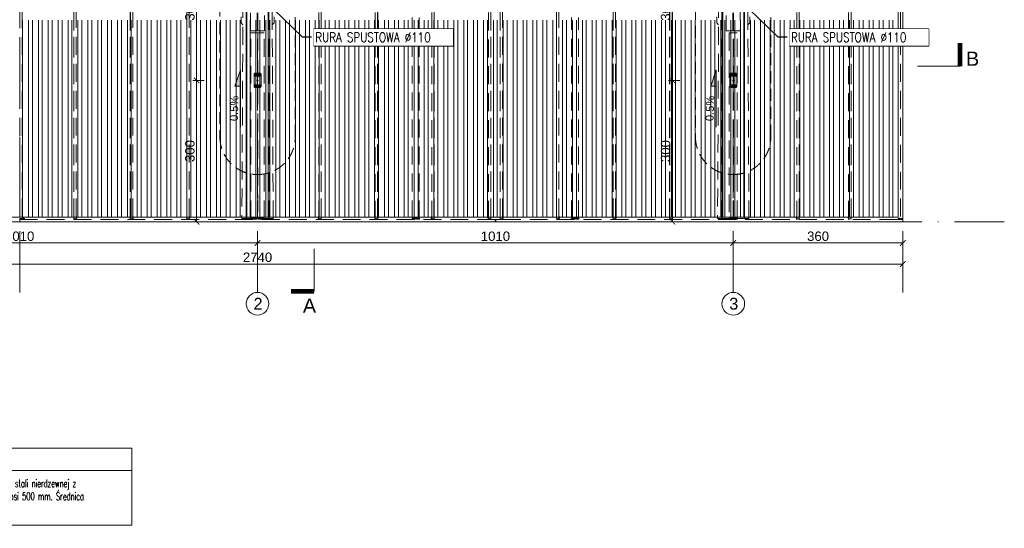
# Model space of a CAD drawing. Extents: x 256490 to 7565828, y -103950 to 5881792.
# Tile 8 of 101: x 275452 to 296356, y -103950 to -93155. Entities that reach past the tile are written whole.
import ezdxf

# ---------------------------------------------------------------- set-up
doc = ezdxf.new("R2010")
doc.units = 0
doc.header["$MEASUREMENT"] = 0
doc.set_wipeout_variables(frame=1)
for name, pattern in [('DASH', [0.75, 0.5, -0.25]), ('DASHDOT', [20, 13, -3.4, 0.2, -3.4]), ('DASHED', [19.05, 12.7, -6.35]), ('GLOBAL-DASH-DOT-1', [18.5, 12, -3, 0.5, -3])]:
    doc.linetypes.add(name, pattern=pattern)
for name, color, linetype, lineweight in [('- AGP-1_OPISY', 7, 'Continuous', 5), ('- AGP-1_WYMIARY', 7, 'Continuous', 20), ('-AGP1_widokowe', 7, 'Continuous', 15), ('_A_LINIA KROJENIA', 51, 'GLOBAL-DASH-DOT-1', 18), ('_A_LINIA KROJENIA TEKST', 41, 'GLOBAL-DASH-DOT-1', 25), ('BK_0.13', 4, 'Continuous', 9), ('BK_Beton', 140, 'Continuous', 15), ('BK_Kreskowanie', 215, 'Continuous', 5), ('BK_Opisy', 31, 'Continuous', 20), ('BK_Stal', 247, 'Continuous', 9), ('linii', 7, 'Continuous', 15), ('OSIE', 7, 'Continuous', 5)]:
    doc.layers.add(name, color=color, linetype=linetype, lineweight=lineweight)
for name, color, linetype in [('100_rzut_okna', 1, 'Continuous'), ('OSIE - OPIS', 7, 'Continuous'), ('TB_CIENKA', 5, 'Continuous'), ('TB_WYMIAROWANIE', 5, 'Continuous')]:
    doc.layers.add(name, color=color, linetype=linetype)
doc.layers.add('tlo', color=7, linetype='Continuous', lineweight=9, true_color=0xb2b2b2)
doc.layers.add('wymiary', color=7, linetype='Continuous', lineweight=5, true_color=0x7f7f7f)
doc.styles.add('ARIAL', font='arial.ttf')
doc.styles.add('ROMANS', font='simplex.shx', dxfattribs={"width": 0.8, "oblique": 15})
doc.styles.add('styl1', font='simplex.shx', dxfattribs={"oblique": 5})
doc.styles.add('style1', font='simplex.shx', dxfattribs={"width": 0.6})
doc.dimstyles.new('1_100', dxfattribs={"dimscale": 10, "dimtxt": 25, "dimasz": 20, "dimexe": 10, "dimexo": 10, "dimgap": 1, "dimtad": 0, "dimdec": 0, "dimzin": 0, "dimdsep": 46, "dimtxsty": 'ROMANS', "dimblk1": 'OBLIQUE', "dimblk2": 'OBLIQUE', "dimsah": 1, "dimcen": 0, "dimdle": 10, "dimclrd": 256, "dimclre": 256, "dimclrt": 2, "dimadec": 0, "dimazin": 0, "dimtfac": 0.4, "dimtdec": 0, "dimtmove": 0, "dimatfit": 3, "dimldrblk": 'CLOSEDBLANK', "dimfxl": 1, "dimtvp": 1, "dimtolj": 1, "dimtzin": 0, "dimarcsym": 0})
doc.dimstyles.new('mosstowy 1-100', dxfattribs={"dimscale": 20, "dimtxt": 10, "dimasz": 6, "dimexe": 4, "dimexo": 4, "dimgap": 2, "dimtad": 1, "dimdec": 0, "dimlfac": 0.1, "dimtxsty": 'ARIAL', "dimblk": 'ARCHTICK', "dimcen": 4, "dimclrd": 256, "dimclre": 256, "dimclrt": 7, "dimadec": 0, "dimazin": 0, "dimtfac": 1, "dimtdec": 0, "dimtmove": 1, "dimatfit": 3, "dimfxl": 8, "dimfxlon": 1, "dimlwd": -1, "dimlwe": 9, "dimarcsym": 0})

# ---------------------------------------------------------------- blocks, each defined once
blk = doc.blocks.new('FGDFGDGDFG')
at = {"layer": 'tlo', "linetype": 'DASHED', "ltscale": 30}
for p, q in [((241519, -119085), (241519, -127511)), ((241569, -119085), (241569, -127511)), ((242668, -127517), (242668, -119082)), ((242668, -119082), (242668, -127517)), ((242669, -127517), (242669, -119082)), ((242669, -127517), (242669, -119082)), ((242719, -119082), (242719, -127517)), ((243868, -127517), (243868, -119082)), ((243868, -119082), (243868, -127517)), ((243869, -127517), (243869, -119082)), ((243869, -127517), (243869, -119082)), ((243919, -119082), (243919, -127517)), ((245068, -127517), (245068, -119082)), ((245068, -119082), (245068, -127517)), ((245069, -127517), (245069, -119082)), ((245069, -127517), (245069, -119082)), ((245119, -119082), (245119, -127517)), ((247869, -127517), (247869, -119082)), ((247919, -127517), (247919, -119082)), ((247920, -119082), (247920, -127517)), ((247921, -127517), (247921, -119082)), ((247921, -127517), (247921, -119082)), ((249069, -127517), (249069, -119082)), ((249119, -119082), (249119, -127517)), ((249119, -127517), (249119, -119082)), ((249121, -127517), (249121, -119082)), ((249121, -127517), (249121, -119082)), ((250269, -127517), (250269, -119082)), ((250319, -119082), (250319, -127517)), ((250319, -127517), (250319, -119082)), ((250321, -127517), (250321, -119082)), ((250321, -127517), (250321, -119082)), ((251469, -127517), (251469, -119082)), ((251519, -119082), (251519, -127517)), ((251519, -127517), (251519, -119082)), ((251520, -127517), (251520, -119082)), ((251521, -127517), (251521, -119082)), ((251718, -127517), (251718, -119082)), ((251718, -119082), (251718, -127517)), ((251719, -127517), (251719, -119082)), ((251719, -119082), (251719, -127517)), ((251769, -119082), (251769, -127517)), ((252918, -127517), (252918, -119082)), ((252918, -119082), (252918, -127517)), ((252919, -127517), (252919, -119082)), ((252919, -119082), (252919, -127517)), ((252969, -119082), (252969, -127517)), ((254118, -127517), (254118, -119082)), ((254118, -119082), (254118, -127517)), ((254119, -127517), (254119, -119082)), ((254119, -119082), (254119, -127517)), ((254169, -119082), (254169, -127517)), ((255317, -127517), (255317, -119082)), ((255318, -119082), (255318, -127517)), ((255319, -127517), (255319, -119082)), ((255319, -119082), (255319, -127517)), ((255369, -119082), (255369, -127517)), ((258019, -127517), (258019, -119082)), ((258069, -119082), (258069, -127517)), ((258069, -127517), (258069, -119082)), ((258071, -127517), (258071, -119082)), ((258071, -127517), (258071, -119082)), ((259119, -127517), (259119, -119082)), ((259169, -119082), (259169, -127517)), ((259169, -127517), (259169, -119082)), ((259171, -127517), (259171, -119082)), ((259171, -127517), (259171, -119082)), ((260219, -119085), (260219, -127511)), ((260269, -119085), (260269, -127511)), ((246563, -123527), (246563, -122627)), ((246575, -123527), (246575, -122627)), ((246719, -122627), (246719, -123527)), ((256519, -122627), (256519, -123527)), ((256663, -123527), (256663, -122627)), ((256675, -123527), (256675, -122627)), ((246261, -122869), (246236, -127507)), ((246327, -127507), (246327, -122869)), ((246332, -127507), (246332, -122869)), ((246334, -122881), (246334, -127506)), ((246804, -127506), (246804, -122869)), ((246806, -127507), (246806, -122869)), ((246811, -127507), (246811, -122869)), ((246902, -127507), (246877, -122869)), ((256361, -122869), (256336, -127507)), ((256427, -127507), (256427, -122869)), ((256432, -127507), (256432, -122869)), ((256434, -122869), (256434, -127506)), ((256904, -127506), (256904, -122881)), ((256906, -127507), (256906, -122869)), ((256906, -122874), (256906, -127507)), ((256911, -127507), (256911, -122869)), ((257002, -127507), (256977, -122869)), ((246419, -123527), (246419, -122927)), ((256819, -122927), (256819, -123527)), ((246219, -123357), (246219, -123227)), ((246919, -123227), (246919, -123357)), ((249854, -127504), (249854, -123239)), ((250004, -127504), (250004, -123239)), ((253234, -127504), (253234, -123239)), ((253384, -127504), (253384, -123239)), ((256319, -123227), (256319, -123357)), ((257019, -123357), (257019, -123227)), ((246258, -123396), (246219, -123357)), ((246719, -123527), (246419, -123527)), ((246919, -123357), (246880, -123396)), ((256319, -123357), (256358, -123396)), ((256819, -123527), (256519, -123527)), ((256906, -123427), (256906, -123427)), ((256980, -123396), (257019, -123357)), ((246429, -127504), (246429, -123567)), ((246709, -123567), (246429, -123567)), ((246565, -127504), (246565, -123567)), ((246573, -123567), (246573, -127504)), ((246709, -127504), (246709, -123567)), ((256754, -123567), (256584, -123567)), ((256584, -123567), (256584, -127504)), ((256665, -127504), (256665, -123567)), ((256673, -127504), (256673, -123567)), ((256754, -127504), (256754, -123567)), ((241519, -127511), (241519, -127519)), ((241619, -127511), (241519, -127511)), ((241569, -127511), (241519, -127511)), ((241608, -127501), (241581, -127501)), ((241581, -127501), (241581, -127511)), ((241587, -127511), (241587, -127501)), ((241601, -127511), (241601, -127501)), ((241608, -127511), (241608, -127501)), ((241619, -127519), (241619, -127511)), ((242725, -127467), (242719, -127467)), ((242719, -127467), (242719, -127527)), ((242725, -127527), (242725, -127467)), ((242732, -127481), (242725, -127481)), ((242732, -127486), (242725, -127486)), ((242732, -127497), (242725, -127497)), ((242725, -127502), (242732, -127502)), ((242732, -127486), (242732, -127481)), ((242732, -127497), (242732, -127486)), ((242732, -127502), (242732, -127497)), ((243925, -127467), (243919, -127467)), ((243919, -127467), (243919, -127527)), ((243925, -127527), (243925, -127467)), ((243932, -127481), (243925, -127481)), ((243932, -127486), (243925, -127486)), ((243932, -127497), (243925, -127497)), ((243925, -127502), (243932, -127502)), ((243932, -127486), (243932, -127481)), ((243932, -127497), (243932, -127486)), ((243932, -127502), (243932, -127497)), ((245125, -127467), (245119, -127467)), ((245119, -127467), (245119, -127527)), ((245125, -127527), (245125, -127467)), ((245132, -127481), (245125, -127481)), ((245132, -127486), (245125, -127486)), ((245132, -127497), (245125, -127497)), ((245125, -127502), (245132, -127502)), ((245132, -127486), (245132, -127481)), ((245132, -127497), (245132, -127486)), ((245132, -127502), (245132, -127497)), ((246236, -127507), (246329, -127507)), ((246265, -127527), (246265, -127507)), ((246267, -127527), (246267, -127507)), ((246273, -127517), (246273, -127507)), ((246323, -127517), (246323, -127507)), ((246329, -127510), (246329, -127507)), ((246329, -127507), (246329, -127507)), ((246329, -127507), (246809, -127507)), ((246329, -127510), (246329, -127510)), ((246809, -127510), (246329, -127510)), ((246332, -127507), (246333, -127507)), ((246333, -127507), (246334, -127506)), ((246334, -127506), (246804, -127506)), ((246334, -127506), (246804, -127506)), ((246709, -127504), (246429, -127504)), ((246429, -127507), (246429, -127506)), ((246429, -127512), (246429, -127510)), ((246429, -127512), (246489, -127512)), ((246489, -127527), (246489, -127512)), ((246649, -127512), (246489, -127512)), ((246649, -127527), (246649, -127512)), ((246649, -127512), (246709, -127512)), ((246709, -127507), (246709, -127506)), ((246709, -127512), (246709, -127510)), ((246804, -127506), (246806, -127507)), ((246806, -127507), (246806, -127507)), ((246809, -127510), (246809, -127507)), ((246809, -127507), (246809, -127507)), ((246809, -127507), (246814, -127507)), ((246809, -127510), (246809, -127510)), ((246814, -127507), (246902, -127507)), ((246816, -127517), (246816, -127507)), ((246866, -127507), (246866, -127517)), ((246866, -127527), (246866, -127507)), ((246872, -127527), (246872, -127507)), ((246873, -127527), (246873, -127507)), ((247856, -127481), (247856, -127486)), ((247856, -127481), (247863, -127481)), ((247856, -127486), (247856, -127497)), ((247856, -127486), (247863, -127486)), ((247856, -127497), (247856, -127502)), ((247856, -127497), (247863, -127497)), ((247856, -127502), (247863, -127502)), ((247869, -127467), (247863, -127467)), ((247863, -127467), (247863, -127527)), ((249056, -127481), (249056, -127486)), ((249056, -127481), (249063, -127481)), ((249056, -127486), (249056, -127497)), ((249056, -127486), (249063, -127486)), ((249056, -127497), (249056, -127502)), ((249056, -127497), (249063, -127497)), ((249056, -127502), (249063, -127502)), ((249069, -127467), (249063, -127467)), ((249063, -127467), (249063, -127527)), ((249849, -127512), (249849, -127504)), ((249849, -127504), (250009, -127504)), ((249849, -127527), (249849, -127512)), ((250009, -127512), (249849, -127512)), ((249854, -127504), (250004, -127504)), ((250009, -127504), (250009, -127512)), ((250009, -127527), (250009, -127512)), ((250256, -127481), (250256, -127486)), ((250256, -127481), (250263, -127481)), ((250256, -127486), (250256, -127497)), ((250256, -127486), (250263, -127486)), ((250256, -127497), (250256, -127502)), ((250256, -127497), (250263, -127497)), ((250256, -127502), (250263, -127502)), ((250269, -127467), (250263, -127467)), ((250263, -127467), (250263, -127527)), ((251456, -127481), (251456, -127486)), ((251456, -127481), (251463, -127481)), ((251456, -127486), (251456, -127497)), ((251456, -127486), (251463, -127486)), ((251456, -127497), (251456, -127502)), ((251456, -127497), (251463, -127497)), ((251456, -127502), (251463, -127502)), ((251463, -127467), (251469, -127467)), ((251463, -127527), (251463, -127467)), ((251769, -127467), (251775, -127467)), ((251769, -127467), (251769, -127527)), ((251775, -127527), (251775, -127467)), ((251783, -127481), (251775, -127481)), ((251783, -127486), (251775, -127486)), ((251783, -127497), (251775, -127497)), ((251775, -127502), (251783, -127502)), ((251783, -127486), (251783, -127481)), ((251783, -127497), (251783, -127486)), ((251783, -127502), (251783, -127497)), ((252975, -127467), (252969, -127467)), ((252969, -127467), (252969, -127527)), ((252975, -127527), (252975, -127467)), ((252982, -127481), (252975, -127481)), ((252983, -127486), (252975, -127486)), ((252983, -127497), (252975, -127497)), ((252975, -127502), (252982, -127502)), ((252983, -127486), (252982, -127481)), ((252982, -127502), (252983, -127497)), ((252983, -127497), (252983, -127486)), ((253229, -127512), (253229, -127504)), ((253229, -127504), (253389, -127504)), ((253229, -127527), (253229, -127512)), ((253389, -127512), (253229, -127512)), ((253234, -127504), (253384, -127504)), ((253389, -127504), (253389, -127512)), ((253389, -127527), (253389, -127512)), ((254175, -127467), (254169, -127467)), ((254169, -127467), (254169, -127527)), ((254175, -127527), (254175, -127467)), ((254182, -127481), (254175, -127481)), ((254182, -127486), (254175, -127486)), ((254182, -127497), (254175, -127497)), ((254175, -127502), (254182, -127502)), ((254182, -127486), (254182, -127481)), ((254182, -127497), (254182, -127486)), ((254182, -127502), (254182, -127497)), ((255375, -127467), (255369, -127467)), ((255369, -127467), (255369, -127527)), ((255375, -127527), (255375, -127467)), ((255382, -127481), (255375, -127481)), ((255382, -127486), (255375, -127486)), ((255382, -127497), (255375, -127497)), ((255375, -127502), (255382, -127502)), ((255382, -127486), (255382, -127481)), ((255382, -127497), (255382, -127486)), ((255382, -127502), (255382, -127497)), ((256336, -127507), (256429, -127507)), ((256365, -127527), (256365, -127507)), ((256367, -127527), (256367, -127507)), ((256373, -127517), (256373, -127507)), ((256423, -127517), (256423, -127507)), ((256429, -127510), (256429, -127507)), ((256429, -127507), (256429, -127507)), ((256429, -127507), (256909, -127507)), ((256429, -127510), (256429, -127510)), ((256909, -127510), (256429, -127510)), ((256432, -127507), (256433, -127507)), ((256433, -127507), (256434, -127506)), ((256434, -127506), (256904, -127506)), ((256434, -127506), (256904, -127506)), ((256754, -127504), (256584, -127504)), ((256584, -127507), (256584, -127506)), ((256584, -127512), (256584, -127510)), ((256584, -127512), (256589, -127512)), ((256589, -127527), (256589, -127512)), ((256749, -127512), (256589, -127512)), ((256749, -127527), (256749, -127512)), ((256749, -127512), (256754, -127512)), ((256754, -127507), (256754, -127506)), ((256754, -127512), (256754, -127510)), ((256904, -127506), (256906, -127507)), ((256906, -127507), (256906, -127507)), ((256909, -127507), (256914, -127507)), ((256909, -127510), (256909, -127507)), ((256909, -127507), (256909, -127507)), ((256909, -127510), (256909, -127510)), ((256914, -127507), (257002, -127507)), ((256915, -127517), (256915, -127507)), ((256965, -127507), (256965, -127517)), ((256965, -127527), (256965, -127507)), ((256971, -127527), (256971, -127507)), ((256973, -127527), (256973, -127507)), ((258006, -127481), (258006, -127486)), ((258006, -127481), (258013, -127481)), ((258006, -127486), (258006, -127497)), ((258006, -127486), (258013, -127486)), ((258006, -127497), (258006, -127502)), ((258006, -127497), (258013, -127497)), ((258006, -127502), (258013, -127502)), ((258019, -127467), (258013, -127467)), ((258013, -127467), (258013, -127527)), ((259106, -127481), (259106, -127486)), ((259106, -127481), (259113, -127481)), ((259106, -127486), (259106, -127497)), ((259106, -127486), (259113, -127486)), ((259106, -127497), (259106, -127502)), ((259106, -127497), (259113, -127497)), ((259106, -127502), (259113, -127502)), ((259119, -127467), (259113, -127467)), ((259113, -127467), (259113, -127527)), ((260269, -127511), (260169, -127511)), ((260169, -127519), (260169, -127511)), ((260208, -127501), (260181, -127501)), ((260181, -127501), (260181, -127511)), ((260187, -127511), (260187, -127501)), ((260201, -127511), (260201, -127501)), ((260208, -127511), (260208, -127501)), ((260269, -127511), (260219, -127511)), ((260269, -127519), (260269, -127511)), ((241519, -127519), (241519, -127527)), ((241619, -127519), (241519, -127519)), ((241519, -127519), (241619, -127519)), ((241519, -127527), (241619, -127527)), ((241519, -127527), (241519, -127577)), ((241519, -127527), (251463, -127527)), ((241519, -127577), (251611, -127577)), ((241619, -127527), (241619, -127519)), ((242668, -127517), (242668, -127517)), ((242719, -127517), (242668, -127517)), ((242718, -127527), (242718, -127517)), ((243868, -127517), (243868, -127517)), ((243919, -127517), (243868, -127517)), ((243918, -127527), (243918, -127517)), ((245068, -127517), (245068, -127517)), ((245119, -127517), (245068, -127517)), ((245118, -127527), (245118, -127517)), ((246273, -127517), (246323, -127517)), ((246273, -127527), (246273, -127517)), ((246501, -127527), (246502, -127519)), ((246502, -127519), (246637, -127519)), ((246518, -127527), (246518, -127519)), ((246525, -127527), (246525, -127519)), ((246539, -127527), (246539, -127519)), ((246546, -127527), (246546, -127519)), ((246593, -127527), (246593, -127519)), ((246600, -127527), (246600, -127519)), ((246614, -127527), (246614, -127519)), ((246621, -127527), (246621, -127519)), ((246637, -127519), (246637, -127527)), ((246866, -127517), (246816, -127517)), ((247919, -127517), (247869, -127517)), ((247869, -127527), (247869, -127517)), ((247871, -127527), (247871, -127517)), ((247920, -127517), (247919, -127517)), ((247921, -127517), (247920, -127517)), ((247921, -127517), (247921, -127517)), ((249119, -127517), (249069, -127517)), ((249069, -127527), (249069, -127517)), ((249071, -127527), (249071, -127517)), ((249121, -127517), (249119, -127517)), ((249119, -127517), (249119, -127517)), ((249121, -127517), (249121, -127517)), ((249861, -127527), (249862, -127519)), ((249862, -127519), (249997, -127519)), ((249878, -127527), (249878, -127519)), ((249885, -127527), (249885, -127519)), ((249899, -127527), (249899, -127519)), ((249906, -127527), (249906, -127519)), ((249953, -127527), (249953, -127519)), ((249960, -127527), (249960, -127519)), ((249974, -127527), (249974, -127519)), ((249981, -127527), (249981, -127519)), ((249997, -127519), (249997, -127527)), ((250319, -127517), (250269, -127517)), ((250269, -127527), (250269, -127517)), ((250271, -127527), (250271, -127517)), ((250321, -127517), (250319, -127517)), ((250319, -127517), (250319, -127517)), ((250321, -127517), (250321, -127517)), ((251469, -127527), (251463, -127527)), ((251519, -127517), (251469, -127517)), ((251469, -127517), (251469, -127527)), ((251469, -127527), (251611, -127527)), ((251469, -127527), (251469, -127527)), ((251470, -127527), (251470, -127517)), ((251520, -127517), (251519, -127517)), ((251519, -127517), (251519, -127517)), ((251521, -127517), (251520, -127517)), ((251611, -127527), (251611, -127577)), ((251611, -127577), (251611, -127527)), ((251611, -127527), (251619, -127527)), ((251619, -127577), (251611, -127577)), ((251619, -127577), (251619, -127527)), ((251619, -127527), (251627, -127527)), ((251619, -127527), (251619, -127577)), ((251627, -127577), (251619, -127577)), ((251627, -127527), (251627, -127577)), ((251627, -127527), (251769, -127527)), ((251627, -127577), (251627, -127527)), ((260269, -127577), (251627, -127577)), ((251718, -127517), (251718, -127517)), ((251718, -127517), (251719, -127517)), ((251719, -127517), (251719, -127517)), ((251769, -127517), (251719, -127517)), ((251768, -127527), (251768, -127517)), ((251775, -127527), (251769, -127527)), ((251775, -127527), (260269, -127527)), ((252918, -127517), (252918, -127517)), ((252918, -127517), (252919, -127517)), ((252919, -127517), (252919, -127517)), ((252969, -127517), (252919, -127517)), ((252968, -127527), (252968, -127517)), ((253241, -127527), (253242, -127519)), ((253242, -127519), (253377, -127519)), ((253258, -127527), (253258, -127519)), ((253265, -127527), (253265, -127519)), ((253279, -127527), (253279, -127519)), ((253286, -127527), (253286, -127519)), ((253333, -127527), (253333, -127519)), ((253340, -127527), (253340, -127519)), ((253354, -127527), (253354, -127519)), ((253361, -127527), (253361, -127519)), ((253377, -127519), (253377, -127527)), ((254118, -127517), (254118, -127517)), ((254118, -127517), (254119, -127517)), ((254119, -127517), (254119, -127517)), ((254169, -127517), (254119, -127517)), ((254168, -127527), (254168, -127517)), ((255318, -127517), (255317, -127517)), ((255318, -127517), (255319, -127517)), ((255319, -127517), (255319, -127517)), ((255369, -127517), (255319, -127517)), ((255367, -127527), (255367, -127517)), ((256373, -127517), (256423, -127517)), ((256373, -127527), (256373, -127517)), ((256601, -127527), (256602, -127519)), ((256602, -127519), (256737, -127519)), ((256618, -127527), (256618, -127519)), ((256625, -127527), (256625, -127519)), ((256639, -127527), (256639, -127519)), ((256646, -127527), (256646, -127519)), ((256693, -127527), (256693, -127519)), ((256700, -127527), (256700, -127519)), ((256714, -127527), (256714, -127519)), ((256721, -127527), (256721, -127519)), ((256737, -127519), (256737, -127527)), ((256965, -127517), (256915, -127517)), ((258069, -127517), (258019, -127517)), ((258019, -127527), (258019, -127517)), ((258021, -127527), (258021, -127517)), ((258071, -127517), (258069, -127517)), ((258069, -127517), (258069, -127517)), ((258071, -127517), (258071, -127517)), ((259119, -127527), (259119, -127517)), ((259169, -127517), (259119, -127517)), ((259121, -127527), (259121, -127517)), ((259171, -127517), (259169, -127517)), ((259169, -127517), (259169, -127517)), ((259171, -127517), (259171, -127517)), ((260269, -127519), (260169, -127519)), ((260169, -127527), (260169, -127519)), ((260269, -127519), (260169, -127519)), ((260269, -127527), (260169, -127527)), ((260269, -127527), (260269, -127519)), ((260269, -127577), (260269, -127527))]:
    blk.add_line(p, q, dxfattribs=at)
blk = doc.blocks.new('_ArchTick')
at = {"layer": '100_rzut_okna', "color": 0, "linetype": 'Continuous', "const_width": 0.15}
blk.add_lwpolyline([(-0.5, -0.5), (0.5, 0.5)], dxfattribs=at)
blk = doc.blocks.new('*D1530')
at = {"layer": 'Defpoints', "color": 0}
for p in [(266802, -97443), (294202, -98040), (294202, -98341)]:
    blk.add_point(p, dxfattribs=at)
at = {"layer": 'wymiary', "lineweight": 9}
for p, q in [((266802, -98181), (266802, -98421)), ((294202, -98181), (294202, -98421))]:
    blk.add_line(p, q, dxfattribs=at)
at = {"layer": 'wymiary'}
blk.add_line((266802, -98341), (294202, -98341), dxfattribs=at)
at = {"layer": 'wymiary', "xscale": 120, "yscale": 120, "zscale": 120, "rotation": 180}
blk.add_blockref('_ArchTick', (266802, -98341), dxfattribs=at)
at = {"layer": 'wymiary', "xscale": 120, "yscale": 120, "zscale": 120}
blk.add_blockref('_ArchTick', (294202, -98341), dxfattribs=at)
at = {"layer": 'wymiary', "color": 7, "insert": (280502, -98198), "char_height": 200, "attachment_point": 5, "style": 'ARIAL'}
blk.add_mtext('2740', dxfattribs=at)
blk = doc.blocks.new('*D1533')
at = {"layer": 'Defpoints', "color": 0}
for p in [(280502, -97443), (290602, -97560), (290602, -97894)]:
    blk.add_point(p, dxfattribs=at)
at = {"layer": 'wymiary', "lineweight": 9}
for p, q in [((280502, -97734), (280502, -97974)), ((290602, -97734), (290602, -97974))]:
    blk.add_line(p, q, dxfattribs=at)
at = {"layer": 'wymiary'}
blk.add_line((280502, -97894), (290602, -97894), dxfattribs=at)
at = {"layer": 'wymiary', "xscale": 120, "yscale": 120, "zscale": 120, "rotation": 180}
blk.add_blockref('_ArchTick', (280502, -97894), dxfattribs=at)
at = {"layer": 'wymiary', "xscale": 120, "yscale": 120, "zscale": 120}
blk.add_blockref('_ArchTick', (290602, -97894), dxfattribs=at)
at = {"layer": 'wymiary', "color": 7, "insert": (285552, -97752), "char_height": 200, "attachment_point": 5, "style": 'ARIAL'}
blk.add_mtext('1010', dxfattribs=at)
blk = doc.blocks.new('*D1534')
at = {"layer": 'Defpoints', "color": 0}
for p in [(294202, -97215), (290602, -97443), (294202, -97894)]:
    blk.add_point(p, dxfattribs=at)
at = {"layer": 'wymiary', "lineweight": 9}
for p, q in [((290602, -97734), (290602, -97974)), ((294202, -97734), (294202, -97974))]:
    blk.add_line(p, q, dxfattribs=at)
at = {"layer": 'wymiary'}
blk.add_line((290602, -97894), (294202, -97894), dxfattribs=at)
at = {"layer": 'wymiary', "xscale": 120, "yscale": 120, "zscale": 120, "rotation": 180}
blk.add_blockref('_ArchTick', (290602, -97894), dxfattribs=at)
at = {"layer": 'wymiary', "xscale": 120, "yscale": 120, "zscale": 120}
blk.add_blockref('_ArchTick', (294202, -97894), dxfattribs=at)
at = {"layer": 'wymiary', "color": 7, "insert": (292402, -97752), "char_height": 200, "attachment_point": 5, "style": 'ARIAL'}
blk.add_mtext('360', dxfattribs=at)
blk = doc.blocks.new('GFGDGDFG')
at = {"layer": '_A_LINIA KROJENIA', "color": 1, "linetype": 'Continuous'}
for p, q in [((51598, -27585), (52498, -27585)), ((38785, -31463), (38785, -32363))]:
    blk.add_line(p, q, dxfattribs=at)
at = {"layer": '_A_LINIA KROJENIA', "color": 1, "linetype": 'Continuous', "const_width": 93.9}
for points in [[(52498, -27585), (52498, -27095)], [(38785, -32363), (38294, -32363)]]:
    blk.add_lwpolyline(points, dxfattribs=at)
at = {"layer": '_A_LINIA KROJENIA TEKST', "color": 1, "style": 'ARIAL'}
for s, p in [('B', (52626, -27575)), ('A', (38547, -32816))]:
    blk.add_text(s, height=300, dxfattribs=at).set_placement(p)
blk = doc.blocks.new('FDSFSDFF')
at = {"layer": 'OSIE', "linetype": 'DASHDOT', "ltscale": 100}
for p, q in [((275452, -83482), (275452, -63277)), ((280502, -83482), (280502, -63277)), ((290602, -83482), (290602, -63277)), ((294202, -83482), (294202, -63277)), ((265302, -81982), (296356, -81982))]:
    blk.add_line(p, q, dxfattribs=at)
at = {"layer": 'OSIE'}
for centre in [(280502, -83722), (290602, -83722)]:
    blk.add_circle(centre, 240, dxfattribs=at)
at = {"layer": 'OSIE - OPIS', "style": 'ARIAL'}
for s, p in [('2', (280415, -83847)), ('3', (290515, -83847))]:
    blk.add_text(s, height=250, dxfattribs=at).set_placement(p)
blk = doc.blocks.new('*D1539')
at = {"layer": 'Defpoints', "color": 0}
for p in [(270402, -97410), (280502, -97410), (280502, -97894)]:
    blk.add_point(p, dxfattribs=at)
at = {"layer": 'wymiary', "lineweight": 9}
for p, q in [((270402, -97734), (270402, -97974)), ((280502, -97734), (280502, -97974))]:
    blk.add_line(p, q, dxfattribs=at)
at = {"layer": 'wymiary'}
blk.add_line((270402, -97894), (280502, -97894), dxfattribs=at)
at = {"layer": 'wymiary', "xscale": 120, "yscale": 120, "zscale": 120, "rotation": 180}
blk.add_blockref('_ArchTick', (270402, -97894), dxfattribs=at)
at = {"layer": 'wymiary', "xscale": 120, "yscale": 120, "zscale": 120}
blk.add_blockref('_ArchTick', (280502, -97894), dxfattribs=at)
at = {"layer": 'wymiary', "color": 7, "insert": (275452, -97752), "char_height": 200, "attachment_point": 5, "style": 'ARIAL'}
blk.add_mtext('1010', dxfattribs=at)
blk = doc.blocks.new('zabezp')
at = {"layer": '- AGP-1_WYMIARY', "true_color": 0x291af9}
h = blk.add_hatch(color=180, dxfattribs=at)
h.dxf.hatch_style = 1
h.paths.add_polyline_path([(-16112.6, 5302.1, 1), (-16114.6, 5302.1, 1)])
at = {"layer": '- AGP-1_WYMIARY', "color": 180, "true_color": 0x291af9}
blk.add_lwpolyline([(-16128.5, 5307.5), (-16128.5, 5296.6, 0.414214), (-16126.5, 5294.6), (-16100.7, 5294.6, 0.414214), (-16098.7, 5296.6), (-16098.7, 5307.5, 0.414214), (-16100.7, 5309.5), (-16126.5, 5309.5, 0.414214)], format="xyb", close=True, dxfattribs=at)
at = {"layer": '- AGP-1_WYMIARY', "color": 180, "linetype": 'DASH', "ltscale": 2, "true_color": 0x291af9}
for points in [[(-16126.7, 5309.5), (-16126.7, 5294.6)], [(-16124.7, 5309.5), (-16124.7, 5294.6)], [(-16122.7, 5309.5), (-16122.7, 5294.6)], [(-16104.4, 5309.5), (-16104.4, 5294.6)], [(-16102.4, 5309.5), (-16102.4, 5294.6)], [(-16100.4, 5309.5), (-16100.4, 5294.6)]]:
    blk.add_lwpolyline(points, dxfattribs=at)
at = {"layer": '- AGP-1_WYMIARY', "color": 180, "true_color": 0x291af9}
blk.add_circle((-16113.6, 5302.1), 1, dxfattribs=at)
blk = doc.blocks.new('*D1543')
at = {"layer": 'Defpoints', "color": 0}
for p in [(279208, -94443), (280576, -94443), (279800, -97443)]:
    blk.add_point(p, dxfattribs=at)
at = {"layer": 'wymiary', "lineweight": 9}
for p, q in [((279368, -94443), (279128, -94443)), ((279368, -97443), (279128, -97443))]:
    blk.add_line(p, q, dxfattribs=at)
at = {"layer": 'wymiary'}
blk.add_line((279208, -97443), (279208, -94443), dxfattribs=at)
at = {"layer": 'wymiary', "xscale": 120, "yscale": 120, "zscale": 120}
for p, rotation in [((279208, -94443), 90), ((279208, -97443), 270)]:
    blk.add_blockref('_ArchTick', p, dxfattribs=dict(at, rotation=rotation))
at = {"layer": 'wymiary', "color": 7, "insert": (279066, -95943), "char_height": 200, "attachment_point": 5, "rotation": 90, "style": 'ARIAL'}
blk.add_mtext('300', dxfattribs=at)
blk = doc.blocks.new('*D1544')
at = {"layer": 'Defpoints', "color": 0}
for p in [(279208, -91443), (280576, -91443), (280576, -94443)]:
    blk.add_point(p, dxfattribs=at)
at = {"layer": 'wymiary', "lineweight": 9}
for p, q in [((279368, -91443), (279128, -91443)), ((279368, -94443), (279128, -94443))]:
    blk.add_line(p, q, dxfattribs=at)
at = {"layer": 'wymiary'}
blk.add_line((279208, -94443), (279208, -91443), dxfattribs=at)
at = {"layer": 'wymiary', "xscale": 120, "yscale": 120, "zscale": 120}
for p, rotation in [((279208, -91443), 90), ((279208, -94443), 270)]:
    blk.add_blockref('_ArchTick', p, dxfattribs=dict(at, rotation=rotation))
at = {"layer": 'wymiary', "color": 7, "insert": (279066, -92943), "char_height": 200, "attachment_point": 5, "rotation": 90, "style": 'ARIAL'}
blk.add_mtext('300', dxfattribs=at)
blk = doc.blocks.new('*D1548')
at = {"layer": 'Defpoints', "color": 0}
for p in [(289308, -94443), (290676, -94443), (289900, -97443)]:
    blk.add_point(p, dxfattribs=at)
at = {"layer": 'wymiary', "lineweight": 9}
for p, q in [((289468, -94443), (289228, -94443)), ((289468, -97443), (289228, -97443))]:
    blk.add_line(p, q, dxfattribs=at)
at = {"layer": 'wymiary'}
blk.add_line((289308, -97443), (289308, -94443), dxfattribs=at)
at = {"layer": 'wymiary', "xscale": 120, "yscale": 120, "zscale": 120}
for p, rotation in [((289308, -94443), 90), ((289308, -97443), 270)]:
    blk.add_blockref('_ArchTick', p, dxfattribs=dict(at, rotation=rotation))
at = {"layer": 'wymiary', "color": 7, "insert": (289166, -95943), "char_height": 200, "attachment_point": 5, "rotation": 90, "style": 'ARIAL'}
blk.add_mtext('300', dxfattribs=at)
blk = doc.blocks.new('*D1549')
at = {"layer": 'Defpoints', "color": 0}
for p in [(289308, -91443), (290676, -91443), (290676, -94443)]:
    blk.add_point(p, dxfattribs=at)
at = {"layer": 'wymiary', "lineweight": 9}
for p, q in [((289468, -91443), (289228, -91443)), ((289468, -94443), (289228, -94443))]:
    blk.add_line(p, q, dxfattribs=at)
at = {"layer": 'wymiary'}
blk.add_line((289308, -94443), (289308, -91443), dxfattribs=at)
at = {"layer": 'wymiary', "xscale": 120, "yscale": 120, "zscale": 120}
for p, rotation in [((289308, -91443), 90), ((289308, -94443), 270)]:
    blk.add_blockref('_ArchTick', p, dxfattribs=dict(at, rotation=rotation))
at = {"layer": 'wymiary', "color": 7, "insert": (289166, -92943), "char_height": 200, "attachment_point": 5, "rotation": 90, "style": 'ARIAL'}
blk.add_mtext('300', dxfattribs=at)
blk = doc.blocks.new('dfgfgdg')
at = {"layer": 'BK_Kreskowanie'}
for p, q in [((275512, -97707), (275512, -101882)), ((275512, -97707), (275512, -101882)), ((275638, -97707), (275638, -101882)), ((275638, -97707), (275638, -101882)), ((275722, -97707), (275722, -101882)), ((275722, -97707), (275722, -101882)), ((275848, -97707), (275848, -101882)), ((275848, -97707), (275848, -101882)), ((275932, -97707), (275932, -101882)), ((275932, -97707), (275932, -101882)), ((276058, -97707), (276058, -101882)), ((276058, -97707), (276058, -101882)), ((276142, -97707), (276142, -101882)), ((276142, -97707), (276142, -101882)), ((276268, -97707), (276268, -101882)), ((276268, -97707), (276268, -101882)), ((276352, -97707), (276352, -101882)), ((276352, -97707), (276352, -101882)), ((276478, -97707), (276478, -101882)), ((276478, -97707), (276478, -101882)), ((276562, -97707), (276562, -101882)), ((276562, -97707), (276562, -101882)), ((276688, -97707), (276688, -101882)), ((276688, -97707), (276688, -101882)), ((276772, -97707), (276772, -101882)), ((276772, -97707), (276772, -101882)), ((276898, -97707), (276898, -101882)), ((276898, -97707), (276898, -101882)), ((276982, -97707), (276982, -101882)), ((276982, -97707), (276982, -101882)), ((277108, -97707), (277108, -101882)), ((277192, -97707), (277192, -101882)), ((277318, -97707), (277318, -101882)), ((277402, -97707), (277402, -101882)), ((277528, -97707), (277528, -101882)), ((277612, -97707), (277612, -101882)), ((277738, -97707), (277738, -101882)), ((277822, -97707), (277822, -101882)), ((277948, -97707), (277948, -101882)), ((278032, -97707), (278032, -101882)), ((278158, -97707), (278158, -101882)), ((278242, -97707), (278242, -101882)), ((278368, -97707), (278368, -101882)), ((278452, -97707), (278452, -101882)), ((278578, -97707), (278578, -101882)), ((278662, -97707), (278662, -101882)), ((278788, -97707), (278788, -101882)), ((278872, -97707), (278872, -101882)), ((278998, -97707), (278998, -101882)), ((279082, -97707), (279082, -101882)), ((279208, -97707), (279208, -101882)), ((279292, -97707), (279292, -101882)), ((279418, -97707), (279418, -101882)), ((279502, -97707), (279502, -101882)), ((279628, -97707), (279628, -101882)), ((279712, -97707), (279712, -101882)), ((279838, -97707), (279838, -101882)), ((279922, -97707), (279922, -101882)), ((280048, -97707), (280048, -101882)), ((280132, -97707), (280132, -101882)), ((280258, -97707), (280258, -101882)), ((280342, -97707), (280342, -101882)), ((280468, -97707), (280468, -101882)), ((280552, -97707), (280552, -101882)), ((280678, -97707), (280678, -101882)), ((280762, -97707), (280762, -101882)), ((280888, -97707), (280888, -101882)), ((280972, -97707), (280972, -101882)), ((281098, -97707), (281098, -101882)), ((281182, -97707), (281182, -101882)), ((281308, -97707), (281308, -101882)), ((281392, -97707), (281392, -101882)), ((281518, -97707), (281518, -101882)), ((281602, -97707), (281602, -101882)), ((281728, -97707), (281728, -101882)), ((281812, -97707), (281812, -101882)), ((281938, -97707), (281938, -101882)), ((282022, -97707), (282022, -101882)), ((282148, -97707), (282148, -101882)), ((282232, -97707), (282232, -101882)), ((282358, -97707), (282358, -101882)), ((282442, -97707), (282442, -101882)), ((282568, -97707), (282568, -101882)), ((282652, -97707), (282652, -101882)), ((282778, -97707), (282778, -101882)), ((282862, -97707), (282862, -101882)), ((282988, -97707), (282988, -101882)), ((283072, -97707), (283072, -101882)), ((283198, -97707), (283198, -101882)), ((283282, -97707), (283282, -101882)), ((283408, -97707), (283408, -101882)), ((283492, -97707), (283492, -101882)), ((283618, -97707), (283618, -101882)), ((283702, -97707), (283702, -101882)), ((283828, -97707), (283828, -101882)), ((283912, -97707), (283912, -101882)), ((284038, -97707), (284038, -101882)), ((284122, -97707), (284122, -101882)), ((284248, -97707), (284248, -101882)), ((284332, -97707), (284332, -101882)), ((284458, -97707), (284458, -101882)), ((284542, -97707), (284542, -101882)), ((284668, -97707), (284668, -101882)), ((284752, -97707), (284752, -101882)), ((284878, -97707), (284878, -101882)), ((284962, -97707), (284962, -101882)), ((285088, -97707), (285088, -101882)), ((285172, -97707), (285172, -101882)), ((285298, -97707), (285298, -101882)), ((285382, -97707), (285382, -101882)), ((285508, -97707), (285508, -101882)), ((285592, -97707), (285592, -101882)), ((285718, -97707), (285718, -101882)), ((285802, -97707), (285802, -101882)), ((285928, -97707), (285928, -101882)), ((286012, -97707), (286012, -101882)), ((286138, -97707), (286138, -101882)), ((286222, -97707), (286222, -101882)), ((286348, -97707), (286348, -101882)), ((286432, -97707), (286432, -101882)), ((286558, -97707), (286558, -101882)), ((286642, -97707), (286642, -101882)), ((286768, -97707), (286768, -101882)), ((286852, -97707), (286852, -101882)), ((286978, -97707), (286978, -101882)), ((287062, -97707), (287062, -101882)), ((287188, -97707), (287188, -101882)), ((287272, -97707), (287272, -101882)), ((287398, -97707), (287398, -101882)), ((287482, -97707), (287482, -101882)), ((287608, -97707), (287608, -101882)), ((287692, -97707), (287692, -101882)), ((287818, -97707), (287818, -101882)), ((287902, -97707), (287902, -101882)), ((288028, -97707), (288028, -101882)), ((288112, -97707), (288112, -101882)), ((288238, -97707), (288238, -101882)), ((288322, -97707), (288322, -101882)), ((288448, -97707), (288448, -101882)), ((288532, -97707), (288532, -101882)), ((288658, -97707), (288658, -101882)), ((288742, -97707), (288742, -101882)), ((288868, -97707), (288868, -101882)), ((288952, -97707), (288952, -101882)), ((289078, -97707), (289078, -101882)), ((289162, -97707), (289162, -101882)), ((289288, -97707), (289288, -101882)), ((289372, -97707), (289372, -101882)), ((289498, -97707), (289498, -101882)), ((289582, -97707), (289582, -101882)), ((289708, -97707), (289708, -101882)), ((289792, -97707), (289792, -101882)), ((289918, -97707), (289918, -101882)), ((290002, -97707), (290002, -101882)), ((290128, -97707), (290128, -101882)), ((290212, -97707), (290212, -101882)), ((290338, -97707), (290338, -101882)), ((290422, -97707), (290422, -101882)), ((290548, -97707), (290548, -101882)), ((290632, -97707), (290632, -101882)), ((290758, -97707), (290758, -101882)), ((290842, -97707), (290842, -101882)), ((290968, -97707), (290968, -101882)), ((291052, -97707), (291052, -101882)), ((291178, -97707), (291178, -101882)), ((291262, -97707), (291262, -101882)), ((291388, -97707), (291388, -101882)), ((291472, -97707), (291472, -101882)), ((291598, -97707), (291598, -101882)), ((291682, -97707), (291682, -101882)), ((291808, -97707), (291808, -101882)), ((291892, -97707), (291892, -101882)), ((292018, -97707), (292018, -101882)), ((292102, -97707), (292102, -101882)), ((292228, -97707), (292228, -101882)), ((292312, -97707), (292312, -101882)), ((292438, -97707), (292438, -101882)), ((292522, -97707), (292522, -101882)), ((292648, -97707), (292648, -101882)), ((292732, -97707), (292732, -101882)), ((292858, -97707), (292858, -101882)), ((292942, -97707), (292942, -101882)), ((293068, -97707), (293068, -101882)), ((293152, -97707), (293152, -101882)), ((293278, -97707), (293278, -101882)), ((293362, -97707), (293362, -101882)), ((293488, -97707), (293488, -101882)), ((293572, -97707), (293572, -101882)), ((293698, -97707), (293698, -101882)), ((293782, -97707), (293782, -101882)), ((293908, -97707), (293908, -101882)), ((293992, -97707), (293992, -101882))]:
    blk.add_line(p, q, dxfattribs=at)
blk = doc.blocks.new('_ClosedBlank')
at = {"layer": 'TB_WYMIAROWANIE', "color": 0, "lineweight": -2}
for p, q in [((-1, 0.17), (0, 0)), ((-1, 0.17), (-1, -0.17)), ((0, 0), (-1, -0.17))]:
    blk.add_line(p, q, dxfattribs=at)
blk = doc.blocks.new('_Oblique')
at = {"color": 0, "lineweight": -2}
blk.add_line((-0.5, -0.5), (0.5, 0.5), dxfattribs=at)

msp = doc.modelspace()

# ---------------------------------------------------------------- hatches: boundary and pattern name
at = {"layer": 'BK_0.13'}
for points in [[(280137.5, -94222.6), (280022.8, -94564.8), (280137.5, -94562.9)], [(280137.5, -94222.6), (280022.8, -94564.8), (280137.5, -94564.8)], [(290237.5, -94222.6), (290122.8, -94564.8), (290237.5, -94562.9)], [(290237.5, -94222.6), (290122.8, -94564.8), (290237.5, -94564.8)]]:
    msp.add_hatch(color=256, dxfattribs=at).paths.add_polyline_path(points)

# ---------------------------------------------------------------- linework, layer by layer
at = {"layer": '- AGP-1_OPISY', "lineweight": 9}
msp.add_lwpolyline([(266022.2, -102723.4), (277829.8, -102723.4)], dxfattribs=at)
msp.add_lwpolyline([(266022.2, -102723.4), (277829.8, -102723.4)], dxfattribs=at)
at = {"layer": '-AGP1_widokowe', "linetype": 'DASHED', "ltscale": 20, "elevation": 0}
for points in [[(279702.3, -91691.5), (279702.3, -95641.5, 0.4142136), (280502.3, -96441.5), (280502.3, -96441.5, 0.4142136), (281302.3, -95641.5), (281302.3, -91691.5, 0.4142136), (280502.3, -90891.5), (280502.3, -90891.5, 0.4142136)], [(289799.3, -92141.9), (289799.3, -95641.9, 0.4142136), (290599.3, -96441.9), (290599.3, -96441.9, 0.4142136), (291399.3, -95641.9), (291399.3, -92141.9, 0.4142136), (290599.3, -91341.9), (290599.3, -91341.9, 0.4142136)]]:
    msp.add_lwpolyline(points, format="xyb", close=True, dxfattribs=at)
for points in [[(281695.4, -93354.1), (281695.4, -93709.4), (284652.6, -93709.4), (284652.6, -93354.1)], [(291795.4, -93354.1), (291795.4, -93709.4), (294752.6, -93709.4), (294752.6, -93354.1)]]:
    msp.add_lwpolyline(points, close=True)
at = {"layer": 'BK_0.13'}
for p, q in [((280137.5, -94222.6, 0), (280022.8, -94564.8, 0)), ((280137.5, -94222.6, 0), (280022.8, -94564.8, 0)), ((290237.5, -94222.6, 0), (290122.8, -94564.8, 0)), ((290237.5, -94222.6, 0), (290122.8, -94564.8, 0))]:
    msp.add_line(p, q, dxfattribs=at)
at = {"layer": 'BK_Beton', "ltscale": 10}
for p, q in [((294202, -80442.6), (294202, -97442.6)), ((294102, -80542.6), (294102, -97342.6)), ((294102, -97342.6), (266902, -97342.6)), ((294202, -97442.6), (266802, -97442.6))]:
    msp.add_line(p, q, dxfattribs=at)
for points in [[(280277, -80542.6), (280277, -97342.6)], [(280727, -80542.6), (280727, -97342.6)], [(290377, -80542.6), (290377, -97342.6)], [(290827, -80542.6), (290827, -97342.6)]]:
    msp.add_lwpolyline(points, dxfattribs=at)
at = {"layer": 'BK_Stal', "color": 4}
for p, q in [((280137.5, -94222.6, 0), (280137.5, -95434.2, 0)), ((290237.5, -94222.6, 0), (290237.5, -95434.2, 0))]:
    msp.add_line(p, q, dxfattribs=at)
at = {"layer": 'BK_Stal', "color": 4, "elevation": 0}
for points in [[(280022.8, -94564.8), (280137.5, -94564.8)], [(290122.8, -94564.8), (290237.5, -94564.8)]]:
    msp.add_lwpolyline(points, dxfattribs=at)

# ---------------------------------------------------------------- block references
at = {"layer": '- AGP-1_WYMIARY', "xscale": 10, "yscale": 10, "zscale": 10, "rotation": 270}
for p in [(227481.3, -255578.4), (237581.3, -255578.4)]:
    msp.add_blockref('zabezp', p, dxfattribs=at)
at = {"layer": 'linii'}
for name, p in [('FDSFSDFF', (0, -15461)), ('GFGDGDFG', (242917.5, -66557.8)), ('FGDFGDGDFG', (33932.6, 30134)), ('dfgfgdg', (0, 4539))]:
    msp.add_blockref(name, p, dxfattribs=at)

# ---------------------------------------------------------------- texts
at = {"layer": '- AGP-1_OPISY', "color": 7, "lineweight": 9, "insert": (268998.5, -102916), "char_height": 163.2772, "width": 8370.643, "attachment_point": 1, "style": 'style1', "bg_fill": 2}
msp.add_mtext('PROJEKTOWANE SŁUPKI KOTWICZĄCE - TRAX TR 500 NP. ACCEN TRAX TR - wykonany ze stali nierdzewnej z podstawą malowaną proszkowo na kolor biały. Łączna maksymalna wysokość słupka wynosi 500 mm. Średnica słupka ø 16 mm. Mocowany bezpośrednio do blachy trapezowej.', dxfattribs=at)
at = {"layer": 'BK_Opisy', "char_height": 168.75, "width": 3428.796, "attachment_point": 1, "rotation": 88.33987, "style": 'ARIAL'}
for insert in [(279913.1, -95303.3), (290013.1, -95303.3)]:
    msp.add_mtext('{0.5%', dxfattribs=dict(at, insert=insert))

# ---------------------------------------------------------------- dimensions: what is measured, and where the dimension line sits
at = {"layer": 'wymiary'}
for base, p1, p2, picture, middle in [((279208.2, -91442.6), (280576.4, -94442.6), (280576.4, -91442.6), '*D1544', (279066, -92942.6)), ((289308.2, -91442.6), (290676.4, -94442.6), (290676.4, -91442.6), '*D1549', (289166, -92942.6)), ((279208.2, -94442.6), (279799.9, -97442.6), (280576.4, -94442.6), '*D1543', (279066, -95942.6)), ((289308.2, -94442.6), (289899.9, -97442.6), (290676.4, -94442.6), '*D1548', (289166, -95942.6))]:
    dim = msp.add_linear_dim(base=base, p1=p1, p2=p2, angle=90, dimstyle='mosstowy 1-100', override={"dimblk": 'ArchTick'}, dxfattribs=at)
    dim.commit()
    dim.dimension.update_dxf_attribs({"geometry": picture, "text_midpoint": middle})
dim = msp.add_linear_dim(base=(280502, -97894.1), p1=(270402, -97410), p2=(280502, -97410), dimstyle='mosstowy 1-100', override={"dimblk": 'ArchTick'}, dxfattribs=at)
dim.commit()
dim.dimension.update_dxf_attribs({"geometry": '*D1539', "text_midpoint": (275452, -97752)})
for base, p1, p2, picture, middle in [((294202, -97894.1), (290602, -97442.6), (294202, -97215.1), '*D1534', (292402, -97751.9)), ((294202, -98340.5), (266802, -97442.6), (294202, -98040), '*D1530', (280502, -98198.4)), ((290602, -97894.1), (280502, -97442.6), (290602, -97559.8), '*D1533', (285552, -97752))]:
    dim = msp.add_linear_dim(base=base, p1=p1, p2=p2, dimstyle='mosstowy 1-100', dxfattribs=at)
    dim.commit()
    dim.dimension.update_dxf_attribs({"geometry": picture, "text_midpoint": middle})

# ---------------------------------------------------------------- leaders
at = {"layer": 'TB_CIENKA', "lineweight": 25}
for points in [[(280641.1, -92731.5, 0), (281448.3, -93516.9, 0), (281648.4, -93516.9, 0)], [(290741.1, -92731.5, 0), (291548.3, -93516.9, 0), (291748.4, -93516.9, 0)]]:
    msp.add_leader(points, dimstyle='1_100', override={"dimgap": 1, "dimtad": 0}, dxfattribs=at)

# ---------------------------------------------------------------- next in the draw order: linework, layer by layer
at = {"layer": '- AGP-1_OPISY', "lineweight": 9}
msp.add_lwpolyline([(266022.2, -103881.3), (277829.8, -103881.3), (277829.8, -102246.8), (266022.2, -102246.8)], close=True, dxfattribs=at)

# ---------------------------------------------------------------- next in the draw order: wipeouts: each hides what was drawn before it
for points in [[(281695.4, -93354.1), (281695.4, -93709.4), (284652.6, -93709.4), (284652.6, -93354.1)], [(291795.4, -93354.1), (291795.4, -93709.4), (294752.6, -93709.4), (294752.6, -93354.1)]]:
    msp.add_wipeout(points)

# ---------------------------------------------------------------- next in the draw order: texts
at = {"layer": 'BK_Opisy', "style": 'styl1', "width": 0.8}
for p in [(281728.6, -93628.5, 0), (291828.6, -93628.5, 0)]:
    msp.add_text('RURA SPUSTOWA %%C110', height=200, dxfattribs=at).set_placement(p)

doc.saveas('drawing.dxf')
